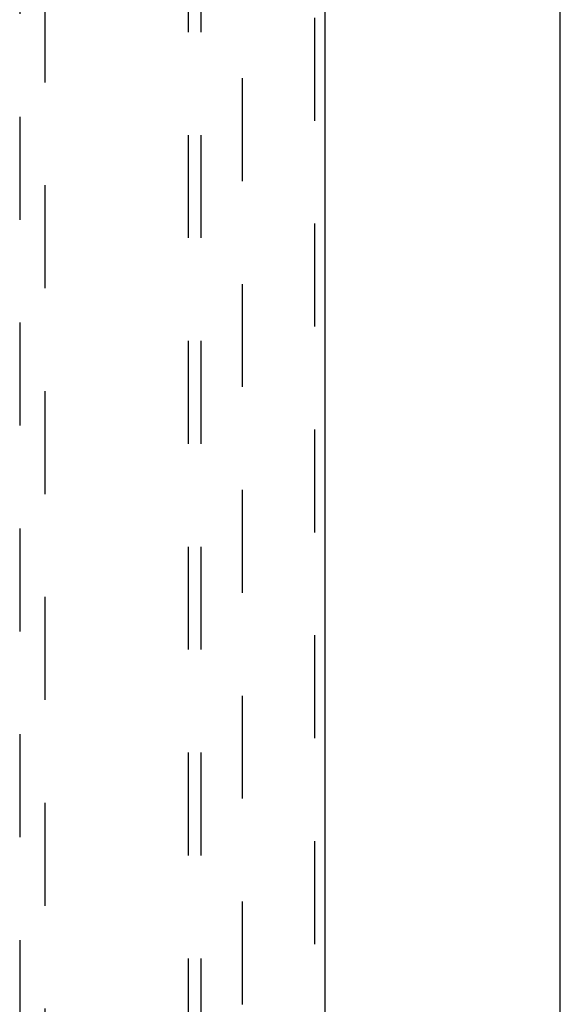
# Model space of a CAD drawing. Header units: inches. Extents: x 0 to 184, y 0 to 119.
# Tile 54 of 116: x 78.47 to 83.79, y 48.18 to 57.86. Entities that reach past the tile are written whole.
import ezdxf

# ---------------------------------------------------------------- set-up
doc = ezdxf.new("R2010")
doc.units = ezdxf.units.IN
doc.header["$LTSCALE"] = 10.121375
doc.header["$MEASUREMENT"] = 0
doc.linetypes.add('HIDDEN', pattern=[0.2, 0.1, -0.1])
doc.layers.get('0').update_dxf_attribs({"linetype": 'CONTINUOUS'})
for name, color, linetype in [('DEFAULT_2', 8, 'HIDDEN'), ('DOOR_ASSEMBLY', 7, 'CONTINUOUS'), ('SUBPANEL', 7, 'CONTINUOUS')]:
    doc.layers.add(name, color=color, linetype=linetype)

msp = doc.modelspace()

# ---------------------------------------------------------------- linework, layer by layer
at = {"color": 3, "linetype": 'Continuous'}
msp.add_line((83.786, 11.0556), (83.786, 78.8476), dxfattribs=at)
at = {"layer": 'DEFAULT_2', "color": 8, "linetype": 'HIDDEN'}
msp.add_line((80.661, 75.5036), (80.661, 14.3996), dxfattribs=at)
at = {"layer": 'DOOR_ASSEMBLY', "color": 8, "linetype": 'HIDDEN'}
for p, q in [((81.3695, 76.0976), (81.3695, 13.8056)), ((78.4735, 75.1241), (78.4735, 47.1223)), ((78.7235, 47.1223), (78.7235, 75.1241))]:
    msp.add_line(p, q, dxfattribs=at)
at = {"layer": 'DOOR_ASSEMBLY', "color": 3, "linetype": 'Continuous'}
msp.add_line((81.4735, 76.0976), (81.4735, 13.8056), dxfattribs=at)
at = {"layer": 'SUBPANEL', "color": 8, "linetype": 'HIDDEN'}
for p, q in [((80.1298, 72.9203), (80.1298, 16.9828)), ((80.2548, 72.9203), (80.2548, 16.9828))]:
    msp.add_line(p, q, dxfattribs=at)

doc.saveas('drawing.dxf')
